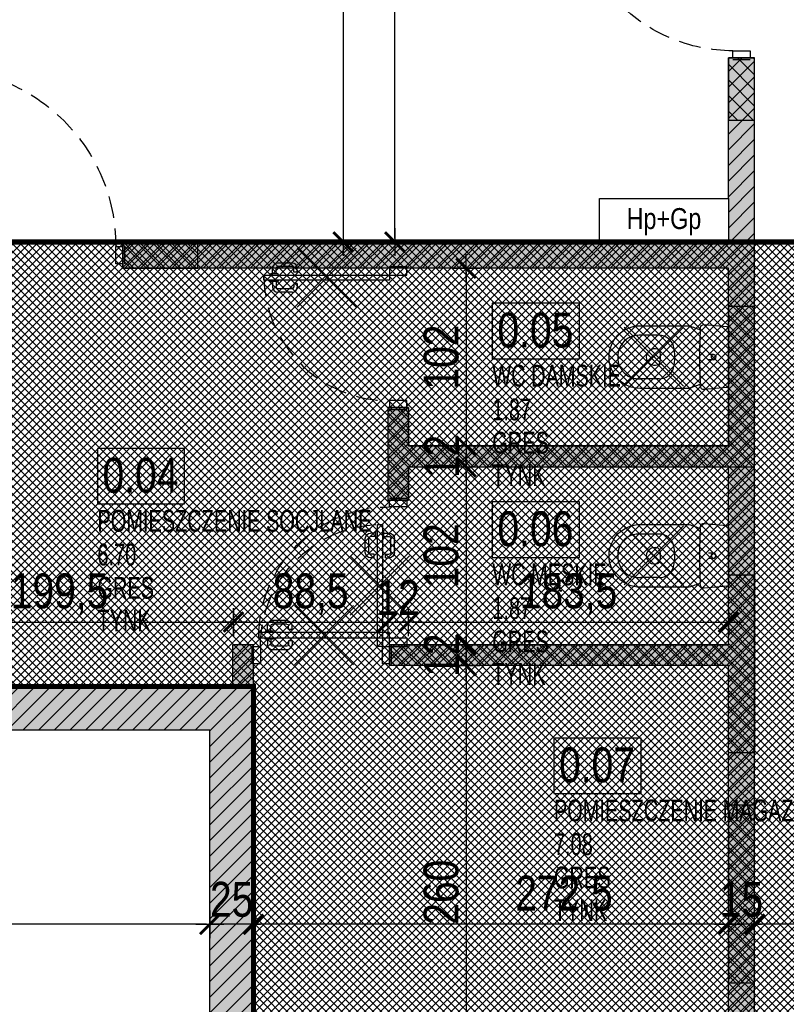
# Model space of a CAD drawing. Header units: millimetres. Extents: x 59331 to 112314, y -16110 to 34390.
# Tile 157 of 198: x 71285 to 71725, y 20607 to 21172. Entities that reach past the tile are written whole.
import ezdxf
from ezdxf.enums import TextEntityAlignment as Align

# ---------------------------------------------------------------- set-up
doc = ezdxf.new("R2010")
doc.units = ezdxf.units.MM
doc.set_wipeout_variables(frame=1)
doc.linetypes.add('( Dashed )', pattern=[0.75, 0.5, -0.25])
doc.linetypes.add('DASHED', pattern=[0.75, 0.5, -0.25])
doc.layers.get('DEFPOINTS').update_dxf_attribs({"lineweight": 9})
for name, color, linetype in [('_HSA_HATCH_WYPEŁNIENIA_PRZEGRÓD', 205, 'Continuous'), ('_HSA_HYDRANTY', 20, 'Continuous'), ('_HSA_NUMERACJA POMIESZCZEN', 43, 'Continuous'), ('_HSA_SANITARNE', 133, 'Continuous'), ('_HSA_STOLARKA_WEWNĘTRZNA', 132, 'Continuous'), ('_HSA_WYM_100', 141, 'Continuous'), ('_HSA_ŚCIANY_DZIAŁOWE', 6, 'Continuous'), ('_HSA_ŚCIANY_MUROWANE', 4, 'Continuous')]:
    doc.layers.add(name, color=color, linetype=linetype)
doc.layers.add('_HSA_NUMERACJA POMIESZCZEN POMOC', color=7, linetype='Continuous', true_color=0x38940a, plot=False)
doc.layers.add('_HSA_WYBURZENIA', color=7, linetype='Continuous', true_color=0xdd0303)
doc.layers.add('_HSA_ZAKRES_OPRACOWANIA_HATCH', color=31, linetype='Continuous', transparency=0.5)
doc.styles.add('Arial', font='Arial.ttf')
doc.styles.add('ARIAL_100', font='Arial.ttf', dxfattribs={"width": 0.8, "height": 20})
doc.styles.add('ARIAL_50', font='Arial Narrow.ttf', dxfattribs={"width": 0.8, "height": 10})
doc.dimstyles.new('WYM_WEWN_100', dxfattribs={"dimtxt": 20, "dimasz": 2, "dimexe": 10, "dimexo": 0, "dimgap": 4, "dimtad": 1, "dimdec": 1, "dimrnd": 0.1, "dimtxsty": 'ARIAL_100', "dimblk": 'Wym-03', "dimcen": 0, "dimdle": 10, "dimse1": 1, "dimse2": 1, "dimclrt": 256, "dimazin": 2, "dimtfac": 1, "dimtdec": 1, "dimtix": 1, "dimtmove": 2, "dimatfit": 0, "dimfxl": 1, "dimtolj": 1, "dimtzin": 0, "dimarcsym": 0})

# ---------------------------------------------------------------- blocks, each defined once
blk = doc.blocks.new('*U26')
for p, q in [((4.2, 65), (1.1, 65)), ((4.2, 63), (1.1, 63)), ((4.2, 66.25), (5, 66.25)), ((4.2, 61.75), (4.2, 66.25)), ((8.725, 66.25), (7.925, 66.25)), ((8.725, 61.75), (8.725, 66.25)), ((8.725, 65), (11.825, 65)), ((8.725, 63), (11.825, 63)), ((-1.9, 53.86), (-1.9, 62)), ((0.1, 53.86), (0.1, 62)), ((5, 61.75), (4.2, 61.75)), ((7.925, 61.75), (8.725, 61.75)), ((12.825, 53.86), (12.825, 62)), ((14.825, 53.86), (14.825, 62)), ((3.2, 52.86), (1.1, 52.86)), ((3.2, 50.86), (1.1, 50.86)), ((3.2, 50.86), (3.2, 52.86)), ((9.725, 50.86), (9.725, 52.86)), ((9.725, 52.86), (11.825, 52.86)), ((9.725, 50.86), (11.825, 50.86))]:
    blk.add_line(p, q)
for points in [[(5, 0), (7.925, 0), (7.925, 70), (5, 70)], [(1, 0), (1, -10), (5, -10), (5, 0)], [(75, 0), (75, -10), (79, -10), (79, 0)]]:
    blk.add_lwpolyline(points, close=True)
for points in [[(0, 0), (0, -10)], [(80, 0), (80, -10)]]:
    blk.add_lwpolyline(points)
at = {"linetype": 'DASHED', "ltscale": 25}
blk.add_arc((5, 0), 70, 0, 90, dxfattribs=at)
for centre, radius, start, end in [((1.1, 62), 3, 90, 180), ((1.1, 62), 1, 90, 180), ((11.825, 62), 3, 0, 90), ((11.825, 62), 1, 0, 90), ((1.1, 53.86), 3, 180, 270), ((1.1, 53.86), 1, 180, 270), ((11.825, 53.86), 3, 270, 0), ((11.825, 53.86), 1, 270, 0)]:
    blk.add_arc(centre, radius, start, end)
blk = doc.blocks.new('*U27')
for p, q in [((103.275, 97), (100.175, 97)), ((103.275, 98.25), (104.075, 98.25)), ((103.275, 93.75), (103.275, 98.25)), ((107.8, 98.25), (107, 98.25)), ((107.8, 93.75), (107.8, 98.25)), ((107.8, 97), (110.9, 97)), ((97.175, 85.86), (97.175, 94)), ((99.175, 85.86), (99.175, 94)), ((103.275, 95), (100.175, 95)), ((104.075, 93.75), (103.275, 93.75)), ((107, 93.75), (107.8, 93.75)), ((107.8, 95), (110.9, 95)), ((111.9, 85.86), (111.9, 94)), ((113.9, 85.86), (113.9, 94)), ((102.275, 84.86), (100.175, 84.86)), ((102.275, 82.86), (102.275, 84.86)), ((108.8, 82.86), (108.8, 84.86)), ((108.8, 84.86), (110.9, 84.86)), ((102.275, 82.86), (100.175, 82.86)), ((108.8, 82.86), (110.9, 82.86))]:
    blk.add_line(p, q)
for points in [[(107, 0), (104.075, 0), (104.075, 102), (107, 102)], [(1, 0), (1, -10), (5, -10), (5, 0)], [(107, 0), (107, -10), (111, -10), (111, 0)]]:
    blk.add_lwpolyline(points, close=True)
for points in [[(0, 0), (0, -10)], [(112, 0), (112, -10)]]:
    blk.add_lwpolyline(points)
at = {"linetype": 'DASHED', "ltscale": 25}
blk.add_arc((107, 0), 102, 90, 180, dxfattribs=at)
for centre, radius, start, end in [((100.175, 94), 3, 90, 180), ((110.9, 94), 3, 0, 90), ((100.175, 94), 1, 90, 180), ((110.9, 94), 1, 0, 90), ((100.175, 85.86), 3, 180, 270), ((100.175, 85.86), 1, 180, 270), ((110.9, 85.86), 3, 270, 0), ((110.9, 85.86), 1, 270, 0)]:
    blk.add_arc(centre, radius, start, end)
blk = doc.blocks.new('*U28')
for p, q in [((4.2, 87), (1.1, 87)), ((4.2, 85), (1.1, 85)), ((4.2, 88.25), (5, 88.25)), ((4.2, 83.75), (4.2, 88.25)), ((8.725, 88.25), (7.925, 88.25)), ((8.725, 83.75), (8.725, 88.25)), ((8.725, 87), (11.825, 87)), ((8.725, 85), (11.825, 85)), ((-1.9, 75.86), (-1.9, 84)), ((0.1, 75.86), (0.1, 84)), ((5, 83.75), (4.2, 83.75)), ((7.925, 83.75), (8.725, 83.75)), ((12.825, 75.86), (12.825, 84)), ((14.825, 75.86), (14.825, 84)), ((3.2, 74.86), (1.1, 74.86)), ((3.2, 72.86), (3.2, 74.86)), ((9.725, 72.86), (9.725, 74.86)), ((9.725, 74.86), (11.825, 74.86)), ((3.2, 72.86), (1.1, 72.86)), ((9.725, 72.86), (11.825, 72.86))]:
    blk.add_line(p, q)
for points in [[(5, 0), (7.925, 0), (7.925, 92), (5, 92)], [(1, 0), (1, -10), (5, -10), (5, 0)], [(97, 0), (97, -10), (101, -10), (101, 0)]]:
    blk.add_lwpolyline(points, close=True)
for points in [[(0, 0), (0, -10)], [(102, 0), (102, -10)]]:
    blk.add_lwpolyline(points)
at = {"linetype": 'DASHED', "ltscale": 25}
blk.add_arc((5, 0), 92, 0, 90, dxfattribs=at)
for centre, radius, start, end in [((1.1, 84), 3, 90, 180), ((1.1, 84), 1, 90, 180), ((11.825, 84), 3, 0, 90), ((11.825, 84), 1, 0, 90), ((1.1, 75.86), 3, 180, 270), ((1.1, 75.86), 1, 180, 270), ((11.825, 75.86), 3, 270, 0), ((11.825, 75.86), 1, 270, 0)]:
    blk.add_arc(centre, radius, start, end)
blk = doc.blocks.new('ME-IN')
at = {"ltscale": 0.1}
for p, q in [((-0.015, -0.086), (-0.015, -0.1142)), ((0.015, -0.086), (0.015, -0.1142)), ((-0.125, -0.3973), (-0.125, -0.5032)), ((0.125, -0.3973), (0.125, -0.5032))]:
    blk.add_line(p, q, dxfattribs=at)
blk.add_lwpolyline([(-0.18, -0.225, -0.005595), (-0.1571, -0.1619, -0.000857), (-0.1674, -0.1613, -0.423453), (-0.1862, -0.1396), (-0.1748, -0.0091, -0.388879), (-0.1648, 0), (0, 0), (0.1648, 0, -0.388879), (0.1748, -0.0091), (0.1862, -0.1396, -0.423453), (0.1674, -0.1613, -0.000857), (0.1571, -0.1619, -0.005595), (0.18, -0.225), (0.18, -0.505, -0.414214), (0, -0.685, -0.414214), (-0.18, -0.505)], format="xyb", close=True, dxfattribs=at)
for centre, radius, start, end in [((0, -0.086), 0.015, 90, 180), ((0, -0.086), 0.0135, 90, 270), ((0, -0.086), 0.015, 0, 90), ((0, -0.086), 0.0135, 270, 90), ((0, 2.834), 3, 266.998, 270), ((0, 2.834), 3, 270, 273.002), ((-0.04, -0.3973), 0.085, 104.9552, 180), ((0, -0.547), 0.24, 90, 104.9552), ((0, -0.547), 0.24, 75.0448, 90), ((0.04, -0.3973), 0.085, 0, 75.0448), ((-0.0257, -0.4132), 0.02, 108.7324, 163.0176), ((0, -0.489), 0.1, 90, 108.7324), ((0, -0.489), 0.1, 71.2676, 90), ((0.0257, -0.4132), 0.02, 16.9824, 71.2676), ((0.003, -0.422), 0.05, 163.0176, 266.5602), ((-0.003, -0.422), 0.05, 273.4398, 16.9824), ((0.115, -0.5032), 0.24, 180, 188.2293), ((-0.115, -0.5032), 0.24, 351.7707, 0), ((-0.022, -0.523), 0.1016, 188.2293, 219.2894), ((0.022, -0.523), 0.1016, 320.7106, 351.7707), ((0, -0.505), 0.13, 219.2894, 270), ((0, -0.505), 0.13, 270, 320.7106)]:
    blk.add_arc(centre, radius, start, end, dxfattribs=at)
blk = doc.blocks.new('*U25')
for p, q in [((73.275, 68.25), (74.075, 68.25)), ((73.275, 63.75), (73.275, 68.25)), ((77.8, 68.25), (77, 68.25)), ((77.8, 63.75), (77.8, 68.25)), ((67.175, 55.86), (67.175, 64)), ((69.175, 55.86), (69.175, 64)), ((73.275, 67), (70.175, 67)), ((73.275, 65), (70.175, 65)), ((74.075, 63.75), (73.275, 63.75)), ((77, 63.75), (77.8, 63.75)), ((77.8, 67), (80.9, 67)), ((77.8, 65), (80.9, 65)), ((81.9, 55.86), (81.9, 64)), ((83.9, 55.86), (83.9, 64)), ((72.275, 54.86), (70.175, 54.86)), ((72.275, 52.86), (70.175, 52.86)), ((72.275, 52.86), (72.275, 54.86)), ((78.8, 52.86), (78.8, 54.86)), ((78.8, 54.86), (80.9, 54.86)), ((78.8, 52.86), (80.9, 52.86))]:
    blk.add_line(p, q)
for points in [[(77, 0), (74.075, 0), (74.075, 72), (77, 72)], [(1, 0), (1, -10), (5, -10), (5, 0)], [(77, 0), (77, -10), (81, -10), (81, 0)]]:
    blk.add_lwpolyline(points, close=True)
for points in [[(0, 0), (0, -10)], [(82, 0), (82, -10)]]:
    blk.add_lwpolyline(points)
at = {"linetype": 'DASHED', "ltscale": 25}
blk.add_arc((77, 0), 72, 90, 180, dxfattribs=at)
for centre, radius, start, end in [((70.175, 64), 3, 90, 180), ((70.175, 64), 1, 90, 180), ((80.9, 64), 3, 0, 90), ((80.9, 64), 1, 0, 90), ((70.175, 55.86), 3, 180, 270), ((70.175, 55.86), 1, 180, 270), ((80.9, 55.86), 3, 270, 0), ((80.9, 55.86), 1, 270, 0)]:
    blk.add_arc(centre, radius, start, end)
blk = doc.blocks.new('*U50')
for p, q in [((76.275, 70), (73.175, 70)), ((76.275, 68), (73.175, 68)), ((76.275, 71.25), (77.075, 71.25)), ((76.275, 66.75), (76.275, 71.25)), ((80.8, 71.25), (80, 71.25)), ((80.8, 66.75), (80.8, 71.25)), ((80.8, 70), (83.9, 70)), ((80.8, 68), (83.9, 68)), ((70.175, 58.86), (70.175, 67)), ((72.175, 58.86), (72.175, 67)), ((77.075, 66.75), (76.275, 66.75)), ((80, 66.75), (80.8, 66.75)), ((84.9, 58.86), (84.9, 67)), ((86.9, 58.86), (86.9, 67)), ((75.275, 57.86), (73.175, 57.86)), ((75.275, 55.86), (75.275, 57.86)), ((81.8, 55.86), (81.8, 57.86)), ((81.8, 57.86), (83.9, 57.86)), ((75.275, 55.86), (73.175, 55.86)), ((81.8, 55.86), (83.9, 55.86))]:
    blk.add_line(p, q)
for points in [[(80, 0), (77.075, 0), (77.075, 75), (80, 75)], [(1, 0), (1, -10), (5, -10), (5, 0)], [(80, 0), (80, -10), (84, -10), (84, 0)]]:
    blk.add_lwpolyline(points, close=True)
for points in [[(0, 0), (0, -10)], [(85, 0), (85, -10)]]:
    blk.add_lwpolyline(points)
at = {"linetype": 'DASHED', "ltscale": 25}
blk.add_arc((80, 0), 75, 90, 180, dxfattribs=at)
for centre, radius, start, end in [((73.175, 67), 3, 90, 180), ((73.175, 67), 1, 90, 180), ((83.9, 67), 3, 0, 90), ((83.9, 67), 1, 0, 90), ((73.175, 58.86), 3, 180, 270), ((73.175, 58.86), 1, 180, 270), ((83.9, 58.86), 3, 270, 0), ((83.9, 58.86), 1, 270, 0)]:
    blk.add_arc(centre, radius, start, end)
blk = doc.blocks.new('NUMERACJA_POMIESZCZEŃ_200')
blk.add_lwpolyline([(50, 31.85), (0, 31.85), (0, 0), (50, 0)], close=True)
at = {"style": 'ARIAL_100', "width": 0.8}
blk.add_attdef('OPIS_TABELKA', (2.96, 6.47), '', height=20, dxfattribs=at)
at = {"layer": '_HSA_NUMERACJA POMIESZCZEN POMOC', "style": 'ARIAL_50', "width": 0.8}
for tag, p in [('NAZWA', (0, -15.93)), ('POWIERZCHNIA', (0, -35.3)), ('POSADZKA', (0, -54.39)), ('SUFIT', (0, -73.08))]:
    blk.add_attdef(tag, p, '', height=12.5, dxfattribs=at)
blk = doc.blocks.new('hydrant+gasnica')
blk.add_wipeout([(0, 25), (74, 25), (74, 0), (0, 0)])
blk.add_lwpolyline([(0, 25), (74, 25), (74, 0), (0, 0), (0, 25)])
at = {"style": 'Arial', "width": 0.8}
blk.add_text('Hp+Gp', height=12, dxfattribs=at).set_placement((37, 7.46), align=Align.CENTER)
blk = doc.blocks.new('A$C6782ac1e')
at = {"linetype": 'Continuous', "ltscale": 400}
for p, q in [((-12.24, 20.65), (12.24, -20.65)), ((20.65, 12.24), (-20.65, -12.24))]:
    blk.add_line(p, q, dxfattribs=at)
blk = doc.blocks.new('Wym-03')
for p, q in [((0, 4), (0, -4)), ((-4, 0), (4, 0))]:
    blk.add_line(p, q)
blk.add_lwpolyline([(-2.83, -2.83, 0.8, 0.8, 0), (2.83, 2.83, 0.05, 0.05, 0)], format="xyseb")
blk = doc.blocks.new('*D797')
at = {"layer": '_HSA_WYM_100', "color": 0, "lineweight": -2, "transparency": 16777216}
blk.add_line((71884.81, 20652.74), (71708.81, 20652.74), dxfattribs=at)
at = {"layer": 'DEFPOINTS', "color": 0, "transparency": 16777216}
for p in [(71706.81, 20652.74), (71706.81, 20627.11), (71886.81, 20627.51)]:
    blk.add_point(p, dxfattribs=at)
at = {"layer": '_HSA_WYM_100', "color": 0, "lineweight": -2, "transparency": 16777216, "xscale": 2, "yscale": 2, "zscale": 2}
for p, rotation in [((71706.81, 20652.74), 179.9999999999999), ((71886.81, 20652.74), 359.9999999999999)]:
    blk.add_blockref('Wym-03', p, dxfattribs=dict(at, rotation=rotation))
at = {"layer": '_HSA_WYM_100', "transparency": 16777216, "insert": (71796.81, 20666.95), "char_height": 20, "attachment_point": 5, "style": 'ARIAL_100'}
blk.add_mtext('\\A1;180', dxfattribs=at)
blk = doc.blocks.new('*D798')
at = {"layer": '_HSA_WYM_100', "color": 0, "lineweight": -2, "transparency": 16777216}
for p, q in [((71689.81, 20652.74), (71687.81, 20652.74)), ((71706.81, 20652.74), (71691.81, 20652.74)), ((71708.81, 20652.74), (71710.81, 20652.74))]:
    blk.add_line(p, q, dxfattribs=at)
at = {"layer": 'DEFPOINTS', "color": 0, "transparency": 16777216}
for p in [(71691.81, 20652.74), (71706.81, 20627.11), (71691.81, 20619.14)]:
    blk.add_point(p, dxfattribs=at)
at = {"layer": '_HSA_WYM_100', "color": 0, "lineweight": -2, "transparency": 16777216, "xscale": 2, "yscale": 2, "zscale": 2}
for p, rotation in [((71691.81, 20652.74), 359.9999999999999), ((71706.81, 20652.74), 179.9999999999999)]:
    blk.add_blockref('Wym-03', p, dxfattribs=dict(at, rotation=rotation))
at = {"layer": '_HSA_WYM_100', "transparency": 16777216, "insert": (71699.31, 20666.95), "char_height": 20, "attachment_point": 5, "style": 'ARIAL_100'}
blk.add_mtext('\\A1;15', dxfattribs=at)
blk = doc.blocks.new('*D799')
at = {"layer": '_HSA_WYM_100', "color": 0, "lineweight": -2, "transparency": 16777216}
blk.add_line((71689.81, 20652.74), (71421.33, 20652.74), dxfattribs=at)
at = {"layer": 'DEFPOINTS', "color": 0, "transparency": 16777216}
for p in [(71419.33, 20652.74), (71419.33, 20652.74), (71691.81, 20619.14)]:
    blk.add_point(p, dxfattribs=at)
at = {"layer": '_HSA_WYM_100', "color": 0, "lineweight": -2, "transparency": 16777216, "xscale": 2, "yscale": 2, "zscale": 2}
for p, rotation in [((71419.33, 20652.74), 179.9999999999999), ((71691.81, 20652.74), 359.9999999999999)]:
    blk.add_blockref('Wym-03', p, dxfattribs=dict(at, rotation=rotation))
at = {"layer": '_HSA_WYM_100', "transparency": 16777216, "insert": (71597.48, 20668.76), "char_height": 20, "attachment_point": 5, "style": 'ARIAL_100'}
blk.add_mtext('\\A1;272,5', dxfattribs=at)
blk = doc.blocks.new('*D800')
at = {"layer": '_HSA_WYM_100', "color": 0, "lineweight": -2, "transparency": 16777216}
for p, q in [((71392.33, 20652.74), (71390.33, 20652.74)), ((71419.33, 20652.74), (71394.33, 20652.74)), ((71421.33, 20652.74), (71423.33, 20652.74))]:
    blk.add_line(p, q, dxfattribs=at)
at = {"layer": 'DEFPOINTS', "color": 0, "transparency": 16777216}
for p in [(71394.33, 20652.74), (71419.33, 20652.74), (71394.33, 20646.9)]:
    blk.add_point(p, dxfattribs=at)
at = {"layer": '_HSA_WYM_100', "color": 0, "lineweight": -2, "transparency": 16777216, "xscale": 2, "yscale": 2, "zscale": 2}
for p, rotation in [((71394.33, 20652.74), 359.9999999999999), ((71419.33, 20652.74), 179.9999999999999)]:
    blk.add_blockref('Wym-03', p, dxfattribs=dict(at, rotation=rotation))
at = {"layer": '_HSA_WYM_100', "transparency": 16777216, "insert": (71406.83, 20666.95), "char_height": 20, "attachment_point": 5, "style": 'ARIAL_100'}
blk.add_mtext('\\A1;25', dxfattribs=at)
blk = doc.blocks.new('*D801')
at = {"layer": '_HSA_WYM_100', "color": 0, "lineweight": -2, "transparency": 16777216}
blk.add_line((71392.33, 20652.74), (70794.33, 20652.74), dxfattribs=at)
at = {"layer": 'DEFPOINTS', "color": 0, "transparency": 16777216}
for p in [(70792.33, 20652.74), (71394.33, 20646.9), (70792.33, 20643.73)]:
    blk.add_point(p, dxfattribs=at)
at = {"layer": '_HSA_WYM_100', "color": 0, "lineweight": -2, "transparency": 16777216, "xscale": 2, "yscale": 2, "zscale": 2}
for p, rotation in [((70792.33, 20652.74), 179.9999999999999), ((71394.33, 20652.74), 359.9999999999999)]:
    blk.add_blockref('Wym-03', p, dxfattribs=dict(at, rotation=rotation))
at = {"layer": '_HSA_WYM_100', "transparency": 16777216, "insert": (71093.33, 20666.95), "char_height": 20, "attachment_point": 5, "style": 'ARIAL_100'}
blk.add_mtext('\\A1;602', dxfattribs=at)
blk = doc.blocks.new('*D806')
at = {"layer": '_HSA_WYM_100', "color": 0, "lineweight": -2, "transparency": 16777216}
blk.add_line((71541.26, 21027.14), (71541.26, 20929.14), dxfattribs=at)
at = {"layer": 'DEFPOINTS', "color": 0, "transparency": 16777216}
for p in [(71518.1, 21029.14), (71518.1, 20927.14), (71541.26, 20927.14)]:
    blk.add_point(p, dxfattribs=at)
at = {"layer": '_HSA_WYM_100', "color": 0, "lineweight": -2, "transparency": 16777216, "xscale": 2, "yscale": 2, "zscale": 2}
for p, rotation in [((71541.26, 21029.14), 89.99999999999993), ((71541.26, 20927.14), 269.9999999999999)]:
    blk.add_blockref('Wym-03', p, dxfattribs=dict(at, rotation=rotation))
at = {"layer": '_HSA_WYM_100', "transparency": 16777216, "insert": (71527.05, 20978.14), "char_height": 20, "attachment_point": 5, "rotation": 90, "style": 'ARIAL_100'}
blk.add_mtext('\\A1;102', dxfattribs=at)
blk = doc.blocks.new('*D807')
at = {"layer": '_HSA_WYM_100', "color": 0, "lineweight": -2, "transparency": 16777216}
for p, q in [((71541.26, 20929.14), (71541.26, 20931.14)), ((71541.26, 20927.14), (71541.26, 20915.14)), ((71541.26, 20913.14), (71541.26, 20911.14))]:
    blk.add_line(p, q, dxfattribs=at)
at = {"layer": 'DEFPOINTS', "color": 0, "transparency": 16777216}
for p in [(71518.1, 20927.14), (71508.33, 20915.14), (71541.26, 20915.14)]:
    blk.add_point(p, dxfattribs=at)
at = {"layer": '_HSA_WYM_100', "color": 0, "lineweight": -2, "transparency": 16777216, "xscale": 2, "yscale": 2, "zscale": 2}
for p, rotation in [((71541.26, 20927.14), 269.9999999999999), ((71541.26, 20915.14), 89.9999999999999)]:
    blk.add_blockref('Wym-03', p, dxfattribs=dict(at, rotation=rotation))
at = {"layer": '_HSA_WYM_100', "transparency": 16777216, "insert": (71527.22, 20921.14), "char_height": 20, "attachment_point": 5, "rotation": 90, "style": 'ARIAL_100'}
blk.add_mtext('\\A1;12', dxfattribs=at)
blk = doc.blocks.new('*D808')
at = {"layer": '_HSA_WYM_100', "color": 0, "lineweight": -2, "transparency": 16777216}
blk.add_line((71541.26, 20913.14), (71541.26, 20815.14), dxfattribs=at)
at = {"layer": 'DEFPOINTS', "color": 0, "transparency": 16777216}
for p in [(71508.33, 20915.14), (71497.33, 20813.14), (71541.26, 20813.14)]:
    blk.add_point(p, dxfattribs=at)
at = {"layer": '_HSA_WYM_100', "color": 0, "lineweight": -2, "transparency": 16777216, "xscale": 2, "yscale": 2, "zscale": 2}
for p, rotation in [((71541.26, 20915.14), 89.99999999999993), ((71541.26, 20813.14), 269.9999999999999)]:
    blk.add_blockref('Wym-03', p, dxfattribs=dict(at, rotation=rotation))
at = {"layer": '_HSA_WYM_100', "transparency": 16777216, "insert": (71527.05, 20864.14), "char_height": 20, "attachment_point": 5, "rotation": 90, "style": 'ARIAL_100'}
blk.add_mtext('\\A1;102', dxfattribs=at)
blk = doc.blocks.new('*D809')
at = {"layer": '_HSA_WYM_100', "color": 0, "lineweight": -2, "transparency": 16777216}
for p, q in [((71541.26, 20815.14), (71541.26, 20817.14)), ((71541.26, 20813.14), (71541.26, 20801.14)), ((71541.26, 20799.14), (71541.26, 20797.14))]:
    blk.add_line(p, q, dxfattribs=at)
at = {"layer": 'DEFPOINTS', "color": 0, "transparency": 16777216}
for p in [(71497.33, 20813.14), (71497.33, 20801.14), (71541.26, 20801.14)]:
    blk.add_point(p, dxfattribs=at)
at = {"layer": '_HSA_WYM_100', "color": 0, "lineweight": -2, "transparency": 16777216, "xscale": 2, "yscale": 2, "zscale": 2}
for p, rotation in [((71541.26, 20813.14), 269.9999999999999), ((71541.26, 20801.14), 89.9999999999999)]:
    blk.add_blockref('Wym-03', p, dxfattribs=dict(at, rotation=rotation))
at = {"layer": '_HSA_WYM_100', "transparency": 16777216, "insert": (71527.22, 20807.14), "char_height": 20, "attachment_point": 5, "rotation": 90, "style": 'ARIAL_100'}
blk.add_mtext('\\A1;12', dxfattribs=at)
blk = doc.blocks.new('*D810')
at = {"layer": '_HSA_WYM_100', "color": 0, "lineweight": -2, "transparency": 16777216}
blk.add_line((71541.26, 20799.14), (71541.26, 20543.14), dxfattribs=at)
at = {"layer": 'DEFPOINTS', "color": 0, "transparency": 16777216}
for p in [(71497.33, 20801.14), (71419.33, 20541.14), (71541.26, 20541.14)]:
    blk.add_point(p, dxfattribs=at)
at = {"layer": '_HSA_WYM_100', "color": 0, "lineweight": -2, "transparency": 16777216, "xscale": 2, "yscale": 2, "zscale": 2}
for p, rotation in [((71541.26, 20801.14), 89.99999999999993), ((71541.26, 20541.14), 269.9999999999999)]:
    blk.add_blockref('Wym-03', p, dxfattribs=dict(at, rotation=rotation))
at = {"layer": '_HSA_WYM_100', "transparency": 16777216, "insert": (71527.05, 20671.14), "char_height": 20, "attachment_point": 5, "rotation": 90, "style": 'ARIAL_100'}
blk.add_mtext('\\A1;260', dxfattribs=at)
blk = doc.blocks.new('*D819')
at = {"layer": '_HSA_WYM_100', "color": 0, "lineweight": -2, "transparency": 16777216}
blk.add_line((71210.33, 20826.11), (71405.9, 20826.11), dxfattribs=at)
at = {"layer": 'DEFPOINTS', "color": 0, "transparency": 16777216}
for p in [(71407.9, 20826.11), (71208.33, 20818.11), (71407.9, 20813.14)]:
    blk.add_point(p, dxfattribs=at)
at = {"layer": '_HSA_WYM_100', "color": 0, "lineweight": -2, "transparency": 16777216, "xscale": 2, "yscale": 2, "zscale": 2}
for p, rotation in [((71208.33, 20826.11), 179.9999999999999), ((71407.9, 20826.11), 359.9999999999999)]:
    blk.add_blockref('Wym-03', p, dxfattribs=dict(at, rotation=rotation))
at = {"layer": '_HSA_WYM_100', "transparency": 16777216, "insert": (71308.11, 20842.13), "char_height": 20, "attachment_point": 5, "style": 'ARIAL_100'}
blk.add_mtext('\\A1;199,5', dxfattribs=at)
blk = doc.blocks.new('*D820')
at = {"layer": '_HSA_WYM_100', "color": 0, "lineweight": -2, "transparency": 16777216}
blk.add_line((71409.9, 20826.11), (71494.33, 20826.11), dxfattribs=at)
at = {"layer": 'DEFPOINTS', "color": 0, "transparency": 16777216}
for p in [(71496.33, 20896.14), (71496.33, 20826.11), (71407.9, 20813.14)]:
    blk.add_point(p, dxfattribs=at)
at = {"layer": '_HSA_WYM_100', "color": 0, "lineweight": -2, "transparency": 16777216, "xscale": 2, "yscale": 2, "zscale": 2}
for p, rotation in [((71407.9, 20826.11), 179.9999999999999), ((71496.33, 20826.11), 359.9999999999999)]:
    blk.add_blockref('Wym-03', p, dxfattribs=dict(at, rotation=rotation))
at = {"layer": '_HSA_WYM_100', "transparency": 16777216, "insert": (71452.11, 20842.13), "char_height": 20, "attachment_point": 5, "style": 'ARIAL_100'}
blk.add_mtext('\\A1;88,5', dxfattribs=at)
blk = doc.blocks.new('*D821')
at = {"layer": '_HSA_WYM_100', "color": 0, "lineweight": -2, "transparency": 16777216}
for p, q in [((71494.33, 20826.11), (71492.33, 20826.11)), ((71496.33, 20826.11), (71508.33, 20826.11)), ((71510.33, 20826.11), (71512.33, 20826.11))]:
    blk.add_line(p, q, dxfattribs=at)
at = {"layer": 'DEFPOINTS', "color": 0, "transparency": 16777216}
for p in [(71496.33, 20896.14), (71508.33, 20896.14), (71508.33, 20826.11)]:
    blk.add_point(p, dxfattribs=at)
at = {"layer": '_HSA_WYM_100', "color": 0, "lineweight": -2, "transparency": 16777216, "xscale": 2, "yscale": 2, "zscale": 2}
for p, rotation in [((71496.33, 20826.11), 359.9999999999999), ((71508.33, 20826.11), 179.9999999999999)]:
    blk.add_blockref('Wym-03', p, dxfattribs=dict(at, rotation=rotation))
at = {"layer": '_HSA_WYM_100', "transparency": 16777216, "insert": (71502.33, 20840.16), "char_height": 20, "attachment_point": 5, "style": 'ARIAL_100'}
blk.add_mtext('\\A1;12', dxfattribs=at)
blk = doc.blocks.new('*D822')
at = {"layer": '_HSA_WYM_100', "color": 0, "lineweight": -2, "transparency": 16777216}
blk.add_line((71510.33, 20826.11), (71689.81, 20826.11), dxfattribs=at)
at = {"layer": 'DEFPOINTS', "color": 0, "transparency": 16777216}
for p in [(71691.81, 20915.14), (71508.33, 20896.14), (71691.81, 20826.11)]:
    blk.add_point(p, dxfattribs=at)
at = {"layer": '_HSA_WYM_100', "color": 0, "lineweight": -2, "transparency": 16777216, "xscale": 2, "yscale": 2, "zscale": 2}
for p, rotation in [((71508.33, 20826.11), 179.9999999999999), ((71691.81, 20826.11), 359.9999999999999)]:
    blk.add_blockref('Wym-03', p, dxfattribs=dict(at, rotation=rotation))
at = {"layer": '_HSA_WYM_100', "transparency": 16777216, "insert": (71600.07, 20842.13), "char_height": 20, "attachment_point": 5, "style": 'ARIAL_100'}
blk.add_mtext('\\A1;183,5', dxfattribs=at)
blk = doc.blocks.new('*D829')
at = {"layer": '_HSA_WYM_100', "color": 0, "lineweight": -2, "transparency": 16777216}
blk.add_line((71470.86, 21364.53), (71470.86, 21046.14), dxfattribs=at)
at = {"layer": 'DEFPOINTS', "color": 0, "transparency": 16777216}
for p in [(71411.81, 21366.53), (71405.42, 21044.14), (71470.86, 21044.14)]:
    blk.add_point(p, dxfattribs=at)
at = {"layer": '_HSA_WYM_100', "color": 0, "lineweight": -2, "transparency": 16777216, "xscale": 2, "yscale": 2, "zscale": 2}
for p, rotation in [((71470.86, 21366.53), 89.99999999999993), ((71470.86, 21044.14), 269.9999999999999)]:
    blk.add_blockref('Wym-03', p, dxfattribs=dict(at, rotation=rotation))
at = {"layer": '_HSA_WYM_100', "transparency": 16777216, "insert": (71454.84, 21205.33), "char_height": 20, "attachment_point": 5, "rotation": 90, "style": 'ARIAL_100'}
blk.add_mtext('\\A1;322,5', dxfattribs=at)
blk = doc.blocks.new('*D830')
at = {"layer": '_HSA_WYM_100', "color": 0, "lineweight": -2, "transparency": 16777216}
blk.add_line((71500.4, 21046.14), (71500.4, 23214.14), dxfattribs=at)
at = {"layer": 'DEFPOINTS', "color": 0, "transparency": 16777216}
for p in [(71470.86, 23216.14), (71500.4, 23216.14), (71470.86, 21044.14)]:
    blk.add_point(p, dxfattribs=at)
at = {"layer": '_HSA_WYM_100', "color": 0, "lineweight": -2, "transparency": 16777216, "xscale": 2, "yscale": 2, "zscale": 2}
for p, rotation in [((71500.4, 23216.14), 89.9999999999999), ((71500.4, 21044.14), 269.9999999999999)]:
    blk.add_blockref('Wym-03', p, dxfattribs=dict(at, rotation=rotation))
at = {"layer": '_HSA_WYM_100', "transparency": 16777216, "insert": (71486.35, 22326.39), "char_height": 20, "attachment_point": 5, "rotation": 90, "style": 'ARIAL_100'}
blk.add_mtext('\\A1;2172', dxfattribs=at)

msp = doc.modelspace()

# ---------------------------------------------------------------- hatches: boundary and pattern name
at = {"layer": '_HSA_HATCH_WYPEŁNIENIA_PRZEGRÓD'}
h = msp.add_hatch(dxfattribs=at)
h.set_pattern_fill('ANSI31', color=256, scale=2, angle=-1e-13, style=0)
h.paths.add_polyline_path([(70804.33, 21044.14), (70792.33, 21044.14), (70792.33, 21029.14), (70804.33, 21029.14)])
h.paths.add_polyline_path([(71039.39, 21029.14), (71196.33, 21029.14), (71196.33, 21010.81), (71208.33, 21010.81), (71208.33, 21029.14), (71234.39, 21029.14), (71234.39, 21044.14), (70884.33, 21044.14), (70884.33, 21029.14), (70896.33, 21029.14), (70896.33, 21010.81), (70908.33, 21010.81), (70908.33, 21029.14), (70991.33, 21029.14), (70991.33, 20789.14), (71003.33, 20789.14), (71003.33, 20959.1), (71039.39, 20959.1)])
h.paths.add_polyline_path([(71030.86, 21022.64), (71030.86, 21008.64), (71010.86, 21008.64), (71010.86, 21022.64)], flags=16)
h.paths.add_polyline_path([(71030.86, 21001.41), (71030.86, 20987.41), (71010.86, 20987.41), (71010.86, 21001.41)], flags=16)
h.paths.add_polyline_path([(71030.86, 20978.54), (71030.86, 20964.54), (71010.86, 20964.54), (71010.86, 20978.54)], flags=16)
h.paths.add_polyline_path([(70908.33, 20930.81), (70896.33, 20930.81), (70896.33, 20789.14), (70908.33, 20789.14)], flags=17)
h.paths.add_polyline_path([(71706.81, 21149.88), (71691.81, 21149.88), (71691.81, 21044.14), (71344.39, 21044.14), (71344.39, 21029.14), (71691.81, 21029.14), (71691.81, 20927.14), (71508.33, 20927.14), (71508.33, 20949.14), (71496.33, 20949.14), (71496.33, 20896.14), (71508.33, 20896.14), (71508.33, 20915.14), (71691.81, 20915.14), (71691.81, 20813.14), (71497.33, 20813.14), (71497.33, 20801.14), (71691.81, 20801.14), (71691.81, 20541.14), (71419.33, 20541.14), (71419.33, 20529.14), (71691.81, 20529.14), (71691.81, 20052.14), (71706.81, 20052.14)])
h.paths.add_polyline_path([(71419.33, 20813.14), (71407.33, 20813.14), (71407.33, 20789.14), (71419.33, 20789.14)], flags=17)
h.paths.add_polyline_path([(71208.33, 20930.81), (71196.33, 20930.81), (71196.33, 20789.14), (71208.33, 20789.14)], flags=17)
at = {"layer": '_HSA_HATCH_WYPEŁNIENIA_PRZEGRÓD', "true_color": 0x969696}
h = msp.add_hatch(color=252, dxfattribs=at)
h.paths.add_polyline_path([(70804.33, 21044.14), (70792.33, 21044.14), (70792.33, 21029.14), (70804.33, 21029.14)])
h.paths.add_polyline_path([(71234.39, 21044.14), (70884.33, 21044.14), (70884.33, 21029.14), (70896.33, 21029.14), (70896.33, 21010.81), (70908.33, 21010.81), (70908.33, 21029.14), (70991.33, 21029.14), (70991.33, 20789.14), (71003.33, 20789.14), (71003.33, 20959.1), (71039.39, 20959.1), (71039.39, 21029.14), (71196.33, 21029.14), (71196.33, 21010.81), (71208.33, 21010.81), (71208.33, 21029.14), (71234.39, 21029.14)])
h.paths.add_polyline_path([(71030.86, 21022.64), (71030.86, 21008.64), (71010.86, 21008.64), (71010.86, 21022.64)], flags=16)
h.paths.add_polyline_path([(71030.86, 21001.41), (71030.86, 20987.41), (71010.86, 20987.41), (71010.86, 21001.41)], flags=16)
h.paths.add_polyline_path([(71030.86, 20978.54), (71030.86, 20964.54), (71010.86, 20964.54), (71010.86, 20978.54)], flags=16)
h.paths.add_polyline_path([(70908.33, 20930.81), (70896.33, 20930.81), (70896.33, 20789.14), (70908.33, 20789.14)], flags=17)
h.paths.add_polyline_path([(71706.81, 21149.88), (71691.81, 21149.88), (71691.81, 21044.14), (71344.39, 21044.14), (71344.39, 21029.14), (71691.81, 21029.14), (71691.81, 20927.14), (71508.33, 20927.14), (71508.33, 20949.14), (71496.33, 20949.14), (71496.33, 20896.14), (71508.33, 20896.14), (71508.33, 20915.14), (71691.81, 20915.14), (71691.81, 20813.14), (71497.33, 20813.14), (71497.33, 20801.14), (71691.81, 20801.14), (71691.81, 20541.14), (71419.33, 20541.14), (71419.33, 20529.14), (71691.81, 20529.14), (71691.81, 20052.14), (71706.81, 20052.14)])
h.paths.add_polyline_path([(71419.33, 20813.14), (71407.33, 20813.14), (71407.33, 20789.14), (71419.33, 20789.14)], flags=17)
h.paths.add_polyline_path([(71208.33, 20930.81), (71196.33, 20930.81), (71196.33, 20789.14), (71208.33, 20789.14)], flags=17)
at = {"layer": '_HSA_HATCH_WYPEŁNIENIA_PRZEGRÓD'}
h = msp.add_hatch(dxfattribs=at)
h.set_pattern_fill('ANSI31', color=256, scale=2, angle=-1e-13, style=0)
h.paths.add_polyline_path([(71419.33, 20789.14), (70792.33, 20789.14), (70792.33, 20764.14), (71394.33, 20764.14), (71394.33, 20152.14), (71219.33, 20152.14), (71219.33, 20052.14), (70792.33, 20052.14), (70792.33, 20027.14), (71541.81, 20027.14), (71541.81, 20052.14), (71419.33, 20052.14)])
h.paths.add_polyline_path([(71371.85, 20126.04), (71371.85, 20052.14), (71289.86, 20052.14), (71289.86, 20126.04)], flags=16)
h.paths.add_polyline_path([(71356.97, 20107.83), (71356.97, 20068.13), (71305.19, 20068.13), (71305.19, 20107.83)], flags=0)
h.paths.add_polyline_path([(71280.6, 20126.04), (71280.6, 20096.7), (71250.68, 20096.7), (71250.68, 20126.04)], flags=16)
h.paths.add_polyline_path([(71280.6, 20081.74), (71280.6, 20052.4), (71250.68, 20052.4), (71250.68, 20081.74)], flags=16)
h.paths.add_polyline_path([(71706.81, 20052.14), (71641.81, 20052.14), (71641.81, 20027.14), (71688.81, 20027.14), (71688.81, 19911.42), (71706.81, 19911.42)])
h.paths.add_polyline_path([(71713.81, 19911.42), (71688.81, 19911.42), (71688.81, 19759.24), (71713.81, 19759.24)])
at = {"layer": '_HSA_HATCH_WYPEŁNIENIA_PRZEGRÓD', "true_color": 0x969696}
h = msp.add_hatch(color=252, dxfattribs=at)
h.paths.add_polyline_path([(71419.33, 20789.14), (70792.33, 20789.14), (70792.33, 20764.14), (71394.33, 20764.14), (71394.33, 20152.14), (71219.33, 20152.14), (71219.33, 20052.14), (70792.33, 20052.14), (70792.33, 20027.14), (71541.81, 20027.14), (71541.81, 20052.14), (71419.33, 20052.14)])
h.paths.add_polyline_path([(71371.85, 20126.04), (71371.85, 20052.14), (71289.86, 20052.14), (71289.86, 20126.04)], flags=16)
h.paths.add_polyline_path([(71356.97, 20107.83), (71356.97, 20068.13), (71305.19, 20068.13), (71305.19, 20107.83)], flags=0)
h.paths.add_polyline_path([(71280.6, 20126.04), (71280.6, 20096.7), (71250.68, 20096.7), (71250.68, 20126.04)], flags=16)
h.paths.add_polyline_path([(71280.6, 20081.74), (71280.6, 20052.4), (71250.68, 20052.4), (71250.68, 20081.74)], flags=16)
h.paths.add_polyline_path([(71706.81, 20052.14), (71641.81, 20052.14), (71641.81, 20027.14), (71688.81, 20027.14), (71688.81, 19911.42), (71706.81, 19911.42)])
h.paths.add_polyline_path([(71713.81, 19911.42), (71688.81, 19911.42), (71688.81, 19759.24), (71713.81, 19759.24)])
at = {"layer": '_HSA_WYBURZENIA'}
h = msp.add_hatch(dxfattribs=at)
h.set_pattern_fill('ANSI37', color=256, scale=2, angle=-180)
h.paths.add_polyline_path([(71691.81, 21114.01), (71706.81, 21114.01), (71706.81, 21149.88), (71691.81, 21149.88)])
h.paths.add_polyline_path([(71691.81, 21249.88), (71706.81, 21249.88), (71706.81, 21312.01), (71691.81, 21312.01)])
h = msp.add_hatch(dxfattribs=at)
h.set_pattern_fill('ANSI37', color=256, scale=2, angle=-180)
h.paths.add_polyline_path([(71344.39, 21029.14), (71387.33, 21029.14), (71387.33, 21044.14), (71344.39, 21044.14)])
h = msp.add_hatch(dxfattribs=at)
h.set_pattern_fill('ANSI37', color=256, scale=2, angle=-180)
h.paths.add_polyline_path([(71706.81, 21007.14), (71691.81, 21007.14), (71691.81, 20927.14), (71508.33, 20927.14), (71508.33, 20949.14), (71496.33, 20949.14), (71496.33, 20896.14), (71508.33, 20896.14), (71508.33, 20915.14), (71706.81, 20915.14)])
h = msp.add_hatch(dxfattribs=at)
h.set_pattern_fill('ANSI37', color=256, scale=2, angle=-180)
h.paths.add_polyline_path([(71706.81, 20751.14), (71691.81, 20751.14), (71691.81, 20801.14), (71497.33, 20801.14), (71497.33, 20813.14), (71691.81, 20813.14), (71691.81, 20853.14), (71706.81, 20853.14)])
h = msp.add_hatch(dxfattribs=at)
h.set_pattern_fill('ANSI37', color=256, scale=2, angle=-180)
h.paths.add_polyline_path([(71691.81, 20619.14), (71706.81, 20619.14), (71706.81, 20721.14), (71691.81, 20721.14)])

# ---------------------------------------------------------------- linework, layer by layer
for points in [[(71691.81, 21114.01), (71706.81, 21114.01), (71706.81, 21149.88), (71691.81, 21149.88)], [(71344.39, 21029.14), (71387.33, 21029.14), (71387.33, 21044.14), (71344.39, 21044.14)], [(71706.81, 21007.14), (71691.81, 21007.14), (71691.81, 20927.14), (71508.33, 20927.14), (71508.33, 20949.14), (71496.33, 20949.14), (71496.33, 20896.14), (71508.33, 20896.14), (71508.33, 20915.14), (71706.81, 20915.14)], [(71706.81, 20751.14), (71691.81, 20751.14), (71691.81, 20801.14), (71497.33, 20801.14), (71497.33, 20813.14), (71691.81, 20813.14), (71691.81, 20853.14), (71706.81, 20853.14)], [(71691.81, 20619.14), (71706.81, 20619.14), (71706.81, 20721.14), (71691.81, 20721.14)]]:
    msp.add_lwpolyline(points, close=True, dxfattribs=at)
at = {"layer": '_HSA_ŚCIANY_DZIAŁOWE'}
for p, q in [((71691.81, 21149.88), (71706.81, 21149.88)), ((71691.81, 21044.14), (71691.81, 21149.88)), ((71706.81, 20052.14), (71706.81, 21149.88)), ((71691.81, 21044.14), (71344.39, 21044.14)), ((71691.81, 21029.14), (71344.39, 21029.14)), ((71691.81, 20927.14), (71691.81, 21029.14)), ((71496.33, 20949.14), (71496.33, 20896.14)), ((71508.33, 20949.14), (71508.33, 20927.14)), ((71508.33, 20927.14), (71691.81, 20927.14)), ((71508.33, 20915.14), (71508.33, 20896.14)), ((71508.33, 20915.14), (71691.81, 20915.14)), ((71691.81, 20813.14), (71691.81, 20915.14)), ((71508.33, 20896.14), (71496.33, 20896.14)), ((71419.33, 20813.14), (71407.33, 20813.14)), ((71407.33, 20813.14), (71407.33, 20789.14)), ((71691.81, 20813.14), (71497.33, 20813.14)), ((71691.81, 20801.14), (71497.33, 20801.14)), ((71691.81, 20541.14), (71691.81, 20801.14))]:
    msp.add_line(p, q, dxfattribs=at)
for points in [[(71344.39, 21029.14), (71344.39, 21044.14)], [(71496.33, 20949.14), (71508.33, 20949.14)], [(71419.33, 20789.14), (71419.33, 20813.14)], [(71497.33, 20801.14), (71497.33, 20813.14)]]:
    msp.add_lwpolyline(points, dxfattribs=at)
at = {"layer": '_HSA_ŚCIANY_MUROWANE'}
for p, q in [((71419.33, 20789.14), (70792.33, 20789.14)), ((71419.33, 20052.14), (71419.33, 20789.14)), ((71394.33, 20764.14), (70792.33, 20764.14)), ((71394.33, 20152.14), (71394.33, 20764.14))]:
    msp.add_line(p, q, dxfattribs=at)

# ---------------------------------------------------------------- block references
at = {"layer": '_HSA_NUMERACJA POMIESZCZEN', "linetype": 'Continuous'}
for p, values in [((71556.35, 20977.17), {'SUFIT': 'TYNK', 'POSADZKA': 'GRES', 'POWIERZCHNIA': '1.87', 'NAZWA': 'WC DAMSKIE', 'OPIS_TABELKA': '0.05'}), ((71329.82, 20893.9), {'SUFIT': 'TYNK', 'POSADZKA': 'GRES', 'POWIERZCHNIA': '6.70', 'NAZWA': 'POMIESZCZENIE SOCJLANE', 'OPIS_TABELKA': '0.04'}), ((71556.35, 20863.17), {'SUFIT': 'TYNK', 'POSADZKA': 'GRES', 'POWIERZCHNIA': '1.87', 'NAZWA': 'WC MĘSKIE', 'OPIS_TABELKA': '0.06'}), ((71591.7, 20727.74), {'SUFIT': 'TYNK', 'POSADZKA': 'GRES', 'POWIERZCHNIA': '7.08', 'NAZWA': 'POMIESZCZENIE MAGAZYNOWE', 'OPIS_TABELKA': '0.07'})]:
    msp.add_blockref('NUMERACJA_POMIESZCZEŃ_200', p, dxfattribs=at).add_auto_attribs(values)
at = {"layer": '_HSA_SANITARNE', "xscale": 100, "yscale": 100, "zscale": 100, "rotation": 269.9999999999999}
for p in [(71691.81, 20978.14), (71691.81, 20864.14)]:
    msp.add_blockref('ME-IN', p, dxfattribs=at)
at = {"layer": '_HSA_STOLARKA_WEWNĘTRZNA', "xscale": -1, "rotation": 90}
for name, p in [('*U28', (71694.31, 21250.88)), ('*U50', (71497.33, 20897.14))]:
    msp.add_blockref(name, p, dxfattribs=at)
at = {"layer": '_HSA_STOLARKA_WEWNĘTRZNA', "xscale": -1}
for name, p in [('*U27', (71345.39, 21041.64)), ('*U26', (71498.33, 20812.14))]:
    msp.add_blockref(name, p, dxfattribs=at)
at = {"layer": '_HSA_STOLARKA_WEWNĘTRZNA', "rotation": 90.00000000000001}
msp.add_blockref('*U25', (71497.33, 20948.14), dxfattribs=at)
at = {"layer": '_HSA_WYBURZENIA', "xscale": -1, "rotation": 345.659572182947}
for p in [(71461.33, 21023.68), (71649.02, 20978.41), (71649.02, 20864.41), (71491.86, 20847.14), (71459.83, 20818.6)]:
    msp.add_blockref('A$C6782ac1e', p, dxfattribs=at)

# ---------------------------------------------------------------- dimensions: what is measured, and where the dimension line sits
at = {"layer": '_HSA_WYM_100'}
dim = msp.add_linear_dim(base=(71500.4, 23216.14), p1=(71470.86, 21044.14), p2=(71470.86, 23216.14), angle=90, dimstyle='WYM_WEWN_100', override={"dimrnd": 0.5}, dxfattribs=at)
dim.commit()
dim.dimension.update_dxf_attribs({"geometry": '*D830', "text_midpoint": (71486.35, 22326.39), "dimtype": 161})
for base, p1, p2, angle, picture, middle in [((71470.86, 21044.14), (71411.81, 21366.53), (71405.42, 21044.14), 90, '*D829', (71454.84, 21205.33)), ((71541.26, 20915.14), (71518.1, 20927.14), (71508.33, 20915.14), 90, '*D807', (71527.22, 20921.14)), ((71541.26, 20813.14), (71508.33, 20915.14), (71497.33, 20813.14), 90, '*D808', (71527.05, 20864.14)), ((71691.81, 20826.11), (71508.33, 20896.14), (71691.81, 20915.14), 180, '*D822', (71600.07, 20842.13)), ((71496.33, 20826.11), (71407.9, 20813.14), (71496.33, 20896.14), 180, '*D820', (71452.11, 20842.13)), ((71508.33, 20826.11), (71496.33, 20896.14), (71508.33, 20896.14), 180, '*D821', (71502.33, 20840.16)), ((71407.9, 20826.11), (71208.33, 20818.11), (71407.9, 20813.14), 180, '*D819', (71308.11, 20842.13)), ((71541.26, 20801.14), (71497.33, 20813.14), (71497.33, 20801.14), 90, '*D809', (71527.22, 20807.14)), ((71541.26, 20541.14), (71497.33, 20801.14), (71419.33, 20541.14), 90, '*D810', (71527.05, 20671.14))]:
    dim = msp.add_linear_dim(base=base, p1=p1, p2=p2, angle=angle, dimstyle='WYM_WEWN_100', override={"dimrnd": 0.5}, dxfattribs=at)
    dim.commit()
    dim.dimension.update_dxf_attribs({"geometry": picture, "text_midpoint": middle})
dim = msp.add_aligned_dim(p1=(71518.1, 21029.14), p2=(71518.1, 20927.14), distance=23.16, dimstyle='WYM_WEWN_100', override={"dimrnd": 0.5}, dxfattribs=at)
dim.commit()
dim.dimension.update_dxf_attribs({"geometry": '*D806', "text_midpoint": (71527.05, 20978.14)})
for base, p1, p2, picture, middle in [((70792.33, 20652.74), (71394.33, 20646.9), (70792.33, 20643.73), '*D801', (71093.33, 20666.95)), ((71394.33, 20652.74), (71419.33, 20652.74), (71394.33, 20646.9), '*D800', (71406.83, 20666.95)), ((71691.81, 20652.74), (71706.81, 20627.11), (71691.81, 20619.14), '*D798', (71699.31, 20666.95)), ((71706.81, 20652.74), (71886.81, 20627.51), (71706.81, 20627.11), '*D797', (71796.81, 20666.95))]:
    dim = msp.add_linear_dim(base=base, p1=p1, p2=p2, dimstyle='WYM_WEWN_100', override={"dimrnd": 0.5}, dxfattribs=at)
    dim.commit()
    dim.dimension.update_dxf_attribs({"geometry": picture, "text_midpoint": middle})
dim = msp.add_linear_dim(base=(71419.33, 20652.74), p1=(71691.81, 20619.14), p2=(71419.33, 20652.74), dimstyle='WYM_WEWN_100', override={"dimrnd": 0.5}, dxfattribs=at)
dim.commit()
dim.dimension.update_dxf_attribs({"geometry": '*D799', "text_midpoint": (71597.48, 20668.76), "dimtype": 160})

# ---------------------------------------------------------------- next in the draw order: block references
at = {"layer": '_HSA_HYDRANTY'}
msp.add_blockref('hydrant+gasnica', (71617.81, 21044.14), dxfattribs=at)

# ---------------------------------------------------------------- next in the draw order: hatches: boundary and pattern name
at = {"layer": '_HSA_ZAKRES_OPRACOWANIA_HATCH', "linetype": '( Dashed )', "ltscale": 25, "true_color": 0xd4c5c8}
h = msp.add_hatch(dxfattribs=at)
h.set_pattern_fill('ANSI37', color=9)
h.set_pattern_definition([(45, (-16000, 0), (-2.24506403, 2.24506403), []), (135, (-16000, 0), (-2.24506403, -2.24506403), [])])
h.paths.add_polyline_path([(70792.33, 21044.14), (71735.43, 21044.14), (71735.43, 21379.88), (71735.43, 21394.88), (71691.81, 21394.88), (71691.81, 21681.88), (72313.81, 21681.88), (72313.81, 20394.88), (71901.81, 20394.88), (71706.81, 20394.88), (71706.81, 20543.14), (71419.33, 20543.14), (71419.33, 20789.14), (70792.33, 20789.14)])

# ---------------------------------------------------------------- next in the draw order: linework, layer by layer
at = {"layer": '_HSA_ZAKRES_OPRACOWANIA_HATCH', "color": 9, "linetype": '( Dashed )', "ltscale": 25, "true_color": 0xd4c5c8, "const_width": 3}
msp.add_lwpolyline([(70792.33, 21044.14), (71735.43, 21044.14), (71735.43, 21379.88), (71735.43, 21394.88), (71691.81, 21394.88), (71691.81, 21681.88), (72313.81, 21681.88), (72313.81, 20394.88), (71901.81, 20394.88), (71706.81, 20394.88), (71706.81, 20543.14), (71419.33, 20543.14), (71419.33, 20789.14), (70792.33, 20789.14)], close=True, dxfattribs=at)

doc.saveas('drawing.dxf')
